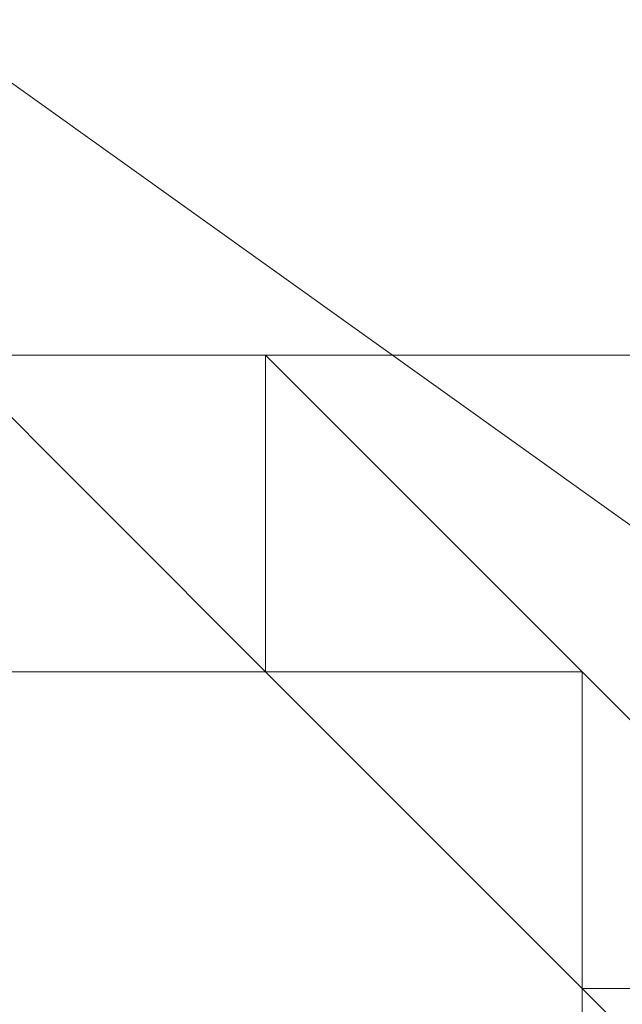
# Model space of a CAD drawing. Header units: inches. Extents: x -79624 to 52587, y -27526 to 10116.
# Tile 37 of 256: x 9818 to 9835, y -15373 to -15346. Entities that reach past the tile are written whole.
import ezdxf

# ---------------------------------------------------------------- set-up
doc = ezdxf.new("R2010")
doc.units = ezdxf.units.IN
doc.header["$MEASUREMENT"] = 0
doc.layers.add('- მექანიკური ნაწილი', color=7, linetype='Continuous', lineweight=18)
doc.layers.add('Dimensioning - General', color=7, linetype='Continuous')
doc.styles.add('GENERATED_STYLE_1', font='txt')
doc.dimstyles.new('GENERATED_STYLE__1', dxfattribs={"dimtxt": 100, "dimasz": 76, "dimexe": 0.18, "dimexo": 0.0625, "dimgap": 0, "dimtad": 0, "dimdec": 0, "dimlfac": 0.1, "dimzin": 0, "dimdsep": 46, "dimtxsty": 'GENERATED_STYLE_1', "dimblk": 'ARROWHEAD_5', "dimblk1": 'ARROWHEAD_5', "dimblk2": 'ARROWHEAD_5', "dimcen": 0.09, "dimse1": 1, "dimse2": 1, "dimclrd": 7, "dimclre": 7, "dimclrt": 7, "dimadec": 0, "dimazin": 0, "dimtfac": 1, "dimtdec": 4, "dimtmove": 0, "dimatfit": 3, "dimfxl": 1, "dimtolj": 1, "dimtzin": 0, "dimarcsym": 0})
doc.dimstyles.new('GENERATED_STYLE__2', dxfattribs={"dimtxt": 100, "dimasz": 76, "dimexe": 0.18, "dimexo": 0.0625, "dimgap": 0, "dimtad": 0, "dimtih": 1, "dimtoh": 1, "dimdec": 0, "dimlfac": 0.1, "dimzin": 0, "dimdsep": 46, "dimtxsty": 'GENERATED_STYLE_1', "dimblk": 'ARROWHEAD_5', "dimblk1": 'ARROWHEAD_5', "dimblk2": 'ARROWHEAD_5', "dimcen": 0.09, "dimse1": 1, "dimse2": 1, "dimclrd": 7, "dimclre": 7, "dimclrt": 7, "dimadec": 0, "dimazin": 0, "dimtfac": 1, "dimtdec": 4, "dimtmove": 0, "dimatfit": 3, "dimfxl": 1, "dimtolj": 1, "dimtzin": 0, "dimarcsym": 0})

# ---------------------------------------------------------------- blocks, each defined once
blk = doc.blocks.new('ARROWHEAD_5')
at = {"linetype": 'Continuous', "lineweight": 0}
blk.add_hatch(color=0, dxfattribs=at).paths.add_polyline_path([(-1, 0.2679), (0, 0), (-1, -0.2679)])
at = {"color": 0, "linetype": 'Continuous', "lineweight": 0}
blk.add_line((0, 0), (-1, 0), dxfattribs=at)
blk = doc.blocks.new('*D249')
at = {"layer": 'Defpoints', "color": 0, "linetype": 'Continuous', "transparency": 16777216}
for p in [(358.556, 209.203), (25258.556, 209.203), (1258.556, -26125.722)]:
    blk.add_point(p, dxfattribs=at)
at = {"layer": 'Dimensioning - General', "color": 7, "linetype": 'Continuous', "lineweight": -2, "transparency": 16777216}
for p, q in [((358.556, 133.203), (358.556, -12795.724)), ((358.556, -26049.722), (358.556, -13148.104))]:
    blk.add_line(p, q, dxfattribs=at)
at = {"layer": 'Dimensioning - General', "color": 7, "linetype": 'Continuous', "lineweight": -2, "transparency": 16777216, "xscale": 76.00000000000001, "yscale": 76.00000000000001, "zscale": 76.00000000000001}
for p, rotation in [((358.556, 209.203), 90), ((358.556, -26125.722), 270)]:
    blk.add_blockref('ARROWHEAD_5', p, dxfattribs=dict(at, rotation=rotation))
at = {"layer": 'Dimensioning - General', "color": 7, "linetype": 'Continuous', "lineweight": 13, "transparency": 16777216, "insert": (358.556, -12971.914), "char_height": 100, "attachment_point": 5, "rotation": 90, "style": 'GENERATED_STYLE_1'}
blk.add_mtext('\\A1;2633', dxfattribs=at)
blk = doc.blocks.new('*D264')
at = {"layer": 'Defpoints', "color": 0, "linetype": 'Continuous', "transparency": 16777216}
for p in [(7428.968, -14429.123), (51186.628, -26125.722), (51186.628, -26425.722)]:
    blk.add_point(p, dxfattribs=at)
at = {"layer": 'Dimensioning - General', "color": 7, "linetype": 'Continuous', "lineweight": -2, "transparency": 16777216}
for p, q in [((7504.968, -26425.722), (29120.843, -26425.722)), ((51110.628, -26425.722), (29468.462, -26425.722))]:
    blk.add_line(p, q, dxfattribs=at)
at = {"layer": 'Dimensioning - General', "color": 7, "linetype": 'Continuous', "lineweight": -2, "transparency": 16777216, "xscale": 76.00000000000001, "yscale": 76.00000000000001, "zscale": 76.00000000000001, "rotation": 180}
blk.add_blockref('ARROWHEAD_5', (7428.968, -26425.722), dxfattribs=at)
at = {"layer": 'Dimensioning - General', "color": 7, "linetype": 'Continuous', "lineweight": -2, "transparency": 16777216, "xscale": 76.00000000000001, "yscale": 76.00000000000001, "zscale": 76.00000000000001}
blk.add_blockref('ARROWHEAD_5', (51186.628, -26425.722), dxfattribs=at)
at = {"layer": 'Dimensioning - General', "color": 7, "linetype": 'Continuous', "lineweight": 13, "transparency": 16777216, "insert": (29294.653, -26425.722), "char_height": 100, "attachment_point": 5, "style": 'GENERATED_STYLE_1'}
blk.add_mtext('\\A1;4376', dxfattribs=at)
blk = doc.blocks.new('*D276')
at = {"layer": 'Defpoints', "color": 0, "linetype": 'Continuous', "transparency": 16777216}
for p in [(7428.968, -14429.123), (51786.628, -14429.123), (4328.728, -18360.584)]:
    blk.add_point(p, dxfattribs=at)
at = {"layer": 'Dimensioning - General', "color": 7, "linetype": 'Continuous', "lineweight": -2, "transparency": 16777216}
for p, q in [((51786.628, -14505.123), (51786.628, -16274.383)), ((51786.628, -18284.584), (51786.628, -16531.526))]:
    blk.add_line(p, q, dxfattribs=at)
at = {"layer": 'Dimensioning - General', "color": 7, "linetype": 'Continuous', "lineweight": -2, "transparency": 16777216, "xscale": 76.00000000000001, "yscale": 76.00000000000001, "zscale": 76.00000000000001}
for p, rotation in [((51786.628, -14429.123), 90), ((51786.628, -18360.584), 270)]:
    blk.add_blockref('ARROWHEAD_5', p, dxfattribs=dict(at, rotation=rotation))
at = {"layer": 'Dimensioning - General', "color": 7, "linetype": 'Continuous', "lineweight": 13, "transparency": 16777216, "insert": (51786.628, -16402.954), "char_height": 100, "attachment_point": 5, "rotation": 90, "style": 'GENERATED_STYLE_1'}
blk.add_mtext('\\A1;393', dxfattribs=at)

msp = doc.modelspace()

# ---------------------------------------------------------------- linework, layer by layer
at = {"layer": '- მექანიკური ნაწილი', "color": 7, "lineweight": 0}
for points in [[(10282.8579, -15355.03245), (9779.86434, -15355.03245), (9779.86434, -15319.10434), (10282.8579, -15319.10434)], [(10282.8579, -15355.03245), (9779.86434, -15355.03245), (9779.86434, -15319.10434), (9779.86434, -15355.03245)], [(9636.15189, -15355.03245), (9779.86434, -15355.03245), (9779.86434, -15381.97854), (9779.86434, -15399.94259), (9779.86434, -15408.92462), (9779.86434, -15399.94259), (9779.86434, -15381.97854), (9779.86434, -15355.03245), (10282.8579, -15355.03245)], [(10282.8579, -15355.03245), (9779.86434, -15355.03245)]]:
    msp.add_lwpolyline(points, dxfattribs=at)
at = {"layer": '- მექანიკური ნაწილი', "lineweight": 0}
for points in [[(9878.66664, -15390.96057), (9815.79245, -15346.05043), (9878.66664, -15390.96057)], [(9788.84636, -15364.01448), (9779.86434, -15372.99651), (9788.84636, -15364.01448), (9797.82839, -15355.03245), (9806.81042, -15355.03245), (9815.79245, -15355.03245), (9824.77448, -15355.03245), (9833.7565, -15364.01448), (9842.73853, -15372.99651)], [(9797.82839, -15364.01448), (9806.81042, -15364.01448), (9815.79245, -15355.03245), (9824.77448, -15364.01448), (9824.77448, -15355.03245), (9815.79245, -15355.03245), (9815.79245, -15364.01448), (9806.81042, -15364.01448)], [(9824.77448, -15355.03245), (9815.79245, -15355.03245), (9824.77448, -15355.03245)], [(9824.77448, -15355.03245), (9815.79245, -15355.03245), (9824.77448, -15355.03245)], [(9815.79245, -15355.03245), (9824.77448, -15355.03245), (9815.79245, -15355.03245)], [(9815.79245, -15355.03245), (9824.77448, -15355.03245), (9815.79245, -15355.03245)], [(9815.79245, -15355.03245), (9824.77448, -15364.01448), (9815.79245, -15355.03245)], [(9815.79245, -15355.03245), (9824.77448, -15364.01448), (9815.79245, -15355.03245)], [(9815.79245, -15355.03245), (9824.77448, -15364.01448), (9815.79245, -15355.03245)], [(9815.79245, -15355.03245), (9824.77448, -15364.01448), (9815.79245, -15355.03245)], [(9815.79245, -15355.03245), (9824.77448, -15364.01448), (9815.79245, -15355.03245)], [(9815.79245, -15355.03245), (9824.77448, -15364.01448), (9815.79245, -15355.03245)], [(9815.79245, -15355.03245), (9824.77448, -15355.03245), (9815.79245, -15355.03245)], [(9815.79245, -15355.03245), (9824.77448, -15355.03245), (9815.79245, -15355.03245)], [(9815.79245, -15355.03245), (9824.77448, -15355.03245), (9815.79245, -15355.03245)], [(9815.79245, -15355.03245), (9824.77448, -15355.03245), (9815.79245, -15355.03245)], [(9824.77448, -15364.01448), (9815.79245, -15355.03245)], [(9815.79245, -15355.03245), (9824.77448, -15364.01448), (9815.79245, -15355.03245)], [(9815.79245, -15355.03245), (9824.77448, -15364.01448), (9815.79245, -15355.03245)], [(9815.79245, -15355.03245), (9824.77448, -15364.01448), (9815.79245, -15355.03245)], [(9815.79245, -15355.03245), (9824.77448, -15364.01448), (9815.79245, -15355.03245)], [(9815.79245, -15355.03245), (9824.77448, -15364.01448), (9815.79245, -15355.03245)], [(9815.79245, -15355.03245), (9824.77448, -15364.01448), (9815.79245, -15355.03245)], [(9824.77448, -15355.03245), (9815.79245, -15355.03245)], [(9815.79245, -15355.03245), (9824.77448, -15355.03245), (9815.79245, -15355.03245)], [(9815.79245, -15355.03245), (9824.77448, -15355.03245), (9815.79245, -15355.03245)], [(9815.79245, -15355.03245), (9824.77448, -15355.03245), (9815.79245, -15355.03245)], [(9815.79245, -15355.03245), (9824.77448, -15355.03245), (9815.79245, -15355.03245)], [(9815.79245, -15355.03245), (9824.77448, -15364.01448), (9815.79245, -15355.03245)], [(9815.79245, -15355.03245), (9824.77448, -15364.01448), (9815.79245, -15355.03245)], [(9815.79245, -15355.03245), (9824.77448, -15364.01448), (9815.79245, -15355.03245)], [(9815.79245, -15355.03245), (9824.77448, -15364.01448), (9815.79245, -15355.03245)], [(9815.79245, -15355.03245), (9824.77448, -15364.01448), (9815.79245, -15355.03245)], [(9815.79245, -15355.03245), (9824.77448, -15364.01448), (9815.79245, -15355.03245)], [(9815.79245, -15355.03245), (9824.77448, -15364.01448), (9815.79245, -15355.03245)], [(9815.79245, -15355.03245), (9824.77448, -15364.01448), (9824.77448, -15355.03245), (9815.79245, -15355.03245), (9824.77448, -15355.03245), (9824.77448, -15364.01448), (9833.7565, -15364.01448), (9824.77448, -15364.01448), (9833.7565, -15372.99651), (9842.73853, -15372.99651), (9833.7565, -15364.01448), (9833.7565, -15372.99651), (9833.7565, -15364.01448), (9824.77448, -15364.01448), (9824.77448, -15355.03245), (9824.77448, -15364.01448), (9824.77448, -15355.03245), (9815.79245, -15355.03245)], [(9824.77448, -15355.03245), (9815.79245, -15355.03245)], [(9815.79245, -15355.03245), (9824.77448, -15355.03245), (9815.79245, -15355.03245)], [(9815.79245, -15355.03245), (9824.77448, -15355.03245), (9815.79245, -15355.03245)], [(9824.77448, -15355.03245), (9815.79245, -15355.03245), (9824.77448, -15355.03245)], [(9833.7565, -15364.01448), (9824.77448, -15355.03245), (9833.7565, -15364.01448)], [(9824.77448, -15355.03245), (9824.77448, -15355.03245)], [(9833.7565, -15364.01448), (9824.77448, -15355.03245), (9833.7565, -15364.01448)], [(9824.77448, -15355.03245), (9824.77448, -15355.03245)], [(9824.77448, -15355.03245), (9833.7565, -15364.01448), (9824.77448, -15355.03245)], [(9824.77448, -15355.03245), (9833.7565, -15364.01448), (9824.77448, -15355.03245)], [(9824.77448, -15355.03245), (9824.77448, -15364.01448), (9824.77448, -15355.03245)], [(9824.77448, -15355.03245), (9824.77448, -15364.01448)], [(9824.77448, -15355.03245), (9824.77448, -15355.03245)], [(9824.77448, -15355.03245), (9824.77448, -15355.03245)], [(9824.77448, -15355.03245), (9824.77448, -15355.03245)], [(9824.77448, -15355.03245), (9824.77448, -15355.03245)], [(9824.77448, -15355.03245), (9833.7565, -15364.01448), (9824.77448, -15355.03245)], [(9824.77448, -15355.03245), (9833.7565, -15364.01448), (9824.77448, -15355.03245)], [(9824.77448, -15355.03245), (9824.77448, -15364.01448), (9824.77448, -15355.03245)], [(9833.7565, -15364.01448), (9824.77448, -15355.03245)], [(9824.77448, -15355.03245), (9824.77448, -15355.03245)], [(9824.77448, -15355.03245), (9824.77448, -15355.03245)], [(9824.77448, -15355.03245), (9824.77448, -15355.03245)], [(9824.77448, -15355.03245), (9824.77448, -15355.03245)], [(9824.77448, -15355.03245), (9833.7565, -15364.01448), (9824.77448, -15355.03245)], [(9824.77448, -15355.03245), (9833.7565, -15364.01448), (9824.77448, -15355.03245)], [(9824.77448, -15364.01448), (9824.77448, -15355.03245)], [(9824.77448, -15364.01448), (9824.77448, -15355.03245)], [(9824.77448, -15355.03245), (9824.77448, -15364.01448), (9824.77448, -15355.03245)], [(9824.77448, -15355.03245), (9824.77448, -15364.01448)], [(9833.7565, -15364.01448), (9824.77448, -15355.03245)], [(9824.77448, -15355.03245), (9824.77448, -15355.03245)], [(9824.77448, -15355.03245), (9824.77448, -15355.03245)], [(9824.77448, -15355.03245), (9824.77448, -15364.01448)], [(9824.77448, -15355.03245), (9824.77448, -15355.03245)], [(9824.77448, -15355.03245), (9824.77448, -15355.03245)], [(9833.7565, -15364.01448), (9824.77448, -15355.03245), (9833.7565, -15364.01448)], [(9824.77448, -15355.03245), (9824.77448, -15355.03245)], [(9833.7565, -15364.01448), (9824.77448, -15355.03245)], [(9815.79245, -15364.01448), (9824.77448, -15364.01448), (9815.79245, -15364.01448)], [(9815.79245, -15364.01448), (9824.77448, -15364.01448), (9815.79245, -15364.01448)], [(9815.79245, -15364.01448), (9824.77448, -15364.01448), (9815.79245, -15364.01448)], [(9815.79245, -15364.01448), (9824.77448, -15364.01448), (9815.79245, -15364.01448)], [(9815.79245, -15364.01448), (9824.77448, -15364.01448), (9815.79245, -15364.01448)], [(9815.79245, -15364.01448), (9824.77448, -15364.01448), (9815.79245, -15364.01448)], [(9815.79245, -15364.01448), (9824.77448, -15364.01448), (9815.79245, -15364.01448)], [(9815.79245, -15364.01448), (9824.77448, -15364.01448), (9815.79245, -15364.01448)], [(9815.79245, -15364.01448), (9824.77448, -15364.01448), (9815.79245, -15364.01448)], [(9815.79245, -15364.01448), (9824.77448, -15364.01448), (9815.79245, -15364.01448)], [(9815.79245, -15364.01448), (9824.77448, -15364.01448), (9815.79245, -15364.01448)], [(9815.79245, -15364.01448), (9824.77448, -15364.01448), (9815.79245, -15364.01448)], [(9815.79245, -15364.01448), (9824.77448, -15364.01448), (9815.79245, -15364.01448)], [(9815.79245, -15364.01448), (9824.77448, -15364.01448), (9815.79245, -15364.01448)], [(9815.79245, -15364.01448), (9824.77448, -15364.01448), (9815.79245, -15364.01448)], [(9815.79245, -15364.01448), (9824.77448, -15364.01448), (9815.79245, -15364.01448)], [(9815.79245, -15364.01448), (9824.77448, -15364.01448), (9815.79245, -15364.01448)], [(9815.79245, -15364.01448), (9824.77448, -15364.01448), (9815.79245, -15364.01448)], [(9815.79245, -15364.01448), (9824.77448, -15364.01448), (9815.79245, -15364.01448)], [(9815.79245, -15364.01448), (9824.77448, -15364.01448), (9815.79245, -15364.01448)], [(9815.79245, -15364.01448), (9824.77448, -15364.01448), (9815.79245, -15364.01448)], [(9815.79245, -15364.01448), (9824.77448, -15364.01448), (9815.79245, -15364.01448)], [(9815.79245, -15364.01448), (9824.77448, -15364.01448), (9815.79245, -15364.01448)], [(9815.79245, -15364.01448), (9824.77448, -15364.01448), (9815.79245, -15364.01448)], [(9815.79245, -15364.01448), (9824.77448, -15364.01448), (9815.79245, -15364.01448)], [(9815.79245, -15364.01448), (9824.77448, -15364.01448), (9815.79245, -15364.01448)], [(9815.79245, -15364.01448), (9824.77448, -15364.01448), (9815.79245, -15364.01448)], [(9815.79245, -15364.01448), (9824.77448, -15364.01448), (9815.79245, -15364.01448)], [(9815.79245, -15364.01448), (9824.77448, -15364.01448), (9815.79245, -15364.01448)], [(9815.79245, -15364.01448), (9824.77448, -15364.01448), (9815.79245, -15364.01448)], [(9815.79245, -15364.01448), (9824.77448, -15364.01448), (9815.79245, -15364.01448)], [(9815.79245, -15364.01448), (9824.77448, -15364.01448), (9815.79245, -15364.01448)], [(9815.79245, -15364.01448), (9824.77448, -15364.01448), (9815.79245, -15364.01448)], [(9815.79245, -15364.01448), (9824.77448, -15364.01448), (9815.79245, -15364.01448)], [(9815.79245, -15364.01448), (9824.77448, -15364.01448), (9815.79245, -15364.01448)], [(9815.79245, -15364.01448), (9824.77448, -15364.01448), (9815.79245, -15364.01448)], [(9815.79245, -15364.01448), (9824.77448, -15364.01448), (9815.79245, -15364.01448)], [(9815.79245, -15364.01448), (9824.77448, -15364.01448), (9815.79245, -15364.01448)], [(9815.79245, -15364.01448), (9824.77448, -15364.01448), (9815.79245, -15364.01448)], [(9815.79245, -15364.01448), (9824.77448, -15364.01448), (9815.79245, -15364.01448)], [(9815.79245, -15364.01448), (9824.77448, -15364.01448), (9815.79245, -15364.01448)], [(9815.79245, -15364.01448), (9824.77448, -15364.01448), (9815.79245, -15364.01448)], [(9815.79245, -15364.01448), (9824.77448, -15364.01448), (9815.79245, -15364.01448)], [(9815.79245, -15364.01448), (9824.77448, -15364.01448), (9815.79245, -15364.01448)], [(9815.79245, -15364.01448), (9824.77448, -15364.01448), (9815.79245, -15364.01448)], [(9815.79245, -15364.01448), (9824.77448, -15364.01448), (9815.79245, -15364.01448)], [(9815.79245, -15364.01448), (9824.77448, -15364.01448), (9815.79245, -15364.01448)], [(9815.79245, -15364.01448), (9824.77448, -15364.01448), (9815.79245, -15364.01448)], [(9815.79245, -15364.01448), (9824.77448, -15364.01448), (9815.79245, -15364.01448)], [(9815.79245, -15364.01448), (9824.77448, -15364.01448), (9815.79245, -15364.01448)], [(9815.79245, -15364.01448), (9824.77448, -15364.01448), (9815.79245, -15364.01448)], [(9815.79245, -15364.01448), (9824.77448, -15364.01448), (9815.79245, -15364.01448)], [(9815.79245, -15364.01448), (9824.77448, -15364.01448), (9815.79245, -15364.01448)], [(9815.79245, -15364.01448), (9824.77448, -15364.01448), (9815.79245, -15364.01448)], [(9833.7565, -15372.99651), (9824.77448, -15364.01448)], [(9824.77448, -15364.01448), (9833.7565, -15372.99651), (9824.77448, -15364.01448)], [(9824.77448, -15364.01448), (9833.7565, -15372.99651), (9824.77448, -15364.01448)], [(9824.77448, -15364.01448), (9833.7565, -15372.99651), (9824.77448, -15364.01448)], [(9824.77448, -15364.01448), (9833.7565, -15372.99651), (9824.77448, -15364.01448)], [(9824.77448, -15364.01448), (9833.7565, -15372.99651), (9824.77448, -15364.01448)], [(9824.77448, -15364.01448), (9833.7565, -15372.99651), (9824.77448, -15364.01448)], [(9824.77448, -15364.01448), (9833.7565, -15372.99651), (9824.77448, -15364.01448)], [(9824.77448, -15364.01448), (9833.7565, -15372.99651), (9824.77448, -15364.01448)], [(9824.77448, -15364.01448), (9833.7565, -15372.99651), (9824.77448, -15364.01448)], [(9824.77448, -15364.01448), (9833.7565, -15372.99651), (9824.77448, -15364.01448)], [(9824.77448, -15364.01448), (9833.7565, -15372.99651), (9824.77448, -15364.01448)], [(9824.77448, -15364.01448), (9833.7565, -15372.99651), (9824.77448, -15364.01448)], [(9824.77448, -15364.01448), (9833.7565, -15372.99651), (9824.77448, -15364.01448)], [(9824.77448, -15364.01448), (9833.7565, -15372.99651), (9824.77448, -15364.01448)], [(9824.77448, -15364.01448), (9833.7565, -15372.99651), (9824.77448, -15364.01448)], [(9824.77448, -15364.01448), (9833.7565, -15372.99651), (9824.77448, -15364.01448)], [(9824.77448, -15364.01448), (9833.7565, -15372.99651), (9824.77448, -15364.01448)], [(9824.77448, -15364.01448), (9833.7565, -15372.99651), (9824.77448, -15364.01448)], [(9824.77448, -15364.01448), (9833.7565, -15364.01448), (9824.77448, -15364.01448)], [(9824.77448, -15364.01448), (9833.7565, -15364.01448), (9824.77448, -15364.01448)], [(9824.77448, -15364.01448), (9833.7565, -15364.01448), (9824.77448, -15364.01448)], [(9824.77448, -15364.01448), (9833.7565, -15364.01448), (9824.77448, -15364.01448)], [(9824.77448, -15364.01448), (9833.7565, -15364.01448), (9824.77448, -15364.01448)], [(9833.7565, -15364.01448), (9824.77448, -15364.01448), (9833.7565, -15364.01448)], [(9824.77448, -15364.01448), (9833.7565, -15364.01448), (9824.77448, -15364.01448)], [(9824.77448, -15364.01448), (9833.7565, -15364.01448), (9824.77448, -15364.01448)], [(9833.7565, -15364.01448), (9824.77448, -15364.01448), (9833.7565, -15364.01448)], [(9824.77448, -15364.01448), (9824.77448, -15364.01448)], [(9824.77448, -15364.01448), (9824.77448, -15364.01448)], [(9824.77448, -15364.01448), (9824.77448, -15364.01448)], [(9824.77448, -15364.01448), (9824.77448, -15364.01448)], [(9824.77448, -15364.01448), (9824.77448, -15364.01448)], [(9824.77448, -15364.01448), (9824.77448, -15364.01448)], [(9824.77448, -15364.01448), (9824.77448, -15364.01448)], [(9824.77448, -15364.01448), (9824.77448, -15364.01448)], [(9824.77448, -15364.01448), (9824.77448, -15364.01448)], [(9824.77448, -15364.01448), (9824.77448, -15364.01448)], [(9824.77448, -15364.01448), (9824.77448, -15364.01448)], [(9824.77448, -15364.01448), (9824.77448, -15364.01448)], [(9824.77448, -15364.01448), (9824.77448, -15364.01448)], [(9824.77448, -15364.01448), (9824.77448, -15364.01448)], [(9824.77448, -15364.01448), (9824.77448, -15364.01448)], [(9824.77448, -15364.01448), (9824.77448, -15364.01448)], [(9824.77448, -15364.01448), (9824.77448, -15364.01448)], [(9824.77448, -15364.01448), (9824.77448, -15364.01448)], [(9824.77448, -15364.01448), (9824.77448, -15364.01448)], [(9824.77448, -15364.01448), (9824.77448, -15364.01448)], [(9824.77448, -15364.01448), (9824.77448, -15364.01448)], [(9824.77448, -15364.01448), (9824.77448, -15364.01448)], [(9824.77448, -15364.01448), (9824.77448, -15364.01448)], [(9824.77448, -15364.01448), (9824.77448, -15364.01448)], [(9824.77448, -15364.01448), (9824.77448, -15364.01448)], [(9824.77448, -15364.01448), (9824.77448, -15364.01448)], [(9824.77448, -15364.01448), (9824.77448, -15364.01448)], [(9824.77448, -15364.01448), (9824.77448, -15364.01448)], [(9824.77448, -15364.01448), (9833.7565, -15364.01448)], [(9833.7565, -15372.99651), (9824.77448, -15364.01448)], [(9824.77448, -15364.01448), (9833.7565, -15372.99651), (9824.77448, -15364.01448)], [(9824.77448, -15364.01448), (9833.7565, -15372.99651), (9824.77448, -15364.01448)], [(9824.77448, -15364.01448), (9833.7565, -15372.99651), (9824.77448, -15364.01448)], [(9824.77448, -15364.01448), (9833.7565, -15372.99651), (9824.77448, -15364.01448)], [(9824.77448, -15364.01448), (9833.7565, -15372.99651), (9824.77448, -15364.01448)], [(9824.77448, -15364.01448), (9833.7565, -15372.99651), (9824.77448, -15364.01448)], [(9824.77448, -15364.01448), (9833.7565, -15372.99651), (9824.77448, -15364.01448)], [(9824.77448, -15364.01448), (9833.7565, -15372.99651), (9824.77448, -15364.01448)], [(9824.77448, -15364.01448), (9833.7565, -15372.99651), (9824.77448, -15364.01448)], [(9824.77448, -15364.01448), (9833.7565, -15372.99651), (9824.77448, -15364.01448)], [(9824.77448, -15364.01448), (9833.7565, -15372.99651), (9824.77448, -15364.01448)], [(9824.77448, -15364.01448), (9833.7565, -15372.99651), (9824.77448, -15364.01448)], [(9824.77448, -15364.01448), (9833.7565, -15372.99651), (9824.77448, -15364.01448)], [(9824.77448, -15364.01448), (9833.7565, -15372.99651), (9824.77448, -15364.01448)], [(9824.77448, -15364.01448), (9833.7565, -15372.99651), (9824.77448, -15364.01448)], [(9824.77448, -15364.01448), (9833.7565, -15372.99651), (9824.77448, -15364.01448)], [(9824.77448, -15364.01448), (9833.7565, -15372.99651), (9824.77448, -15364.01448)], [(9824.77448, -15364.01448), (9833.7565, -15372.99651), (9824.77448, -15364.01448)], [(9833.7565, -15364.01448), (9824.77448, -15364.01448)], [(9824.77448, -15364.01448), (9833.7565, -15364.01448), (9824.77448, -15364.01448)], [(9824.77448, -15364.01448), (9833.7565, -15364.01448), (9824.77448, -15364.01448)], [(9824.77448, -15364.01448), (9833.7565, -15364.01448), (9824.77448, -15364.01448)], [(9824.77448, -15364.01448), (9833.7565, -15364.01448), (9824.77448, -15364.01448)], [(9824.77448, -15364.01448), (9833.7565, -15364.01448), (9824.77448, -15364.01448)], [(9833.7565, -15364.01448), (9824.77448, -15364.01448), (9833.7565, -15364.01448)], [(9824.77448, -15364.01448), (9833.7565, -15364.01448), (9824.77448, -15364.01448)], [(9824.77448, -15364.01448), (9833.7565, -15364.01448), (9824.77448, -15364.01448)], [(9833.7565, -15364.01448), (9824.77448, -15364.01448), (9833.7565, -15364.01448)], [(9824.77448, -15364.01448), (9824.77448, -15364.01448)], [(9824.77448, -15364.01448), (9824.77448, -15364.01448)], [(9824.77448, -15364.01448), (9833.7565, -15364.01448)], [(9824.77448, -15364.01448), (9824.77448, -15364.01448)], [(9824.77448, -15364.01448), (9824.77448, -15364.01448)], [(9824.77448, -15364.01448), (9824.77448, -15364.01448)], [(9824.77448, -15364.01448), (9824.77448, -15364.01448)], [(9824.77448, -15364.01448), (9824.77448, -15364.01448)], [(9824.77448, -15364.01448), (9824.77448, -15364.01448)], [(9824.77448, -15364.01448), (9824.77448, -15364.01448)], [(9824.77448, -15364.01448), (9824.77448, -15364.01448)], [(9824.77448, -15364.01448), (9824.77448, -15364.01448)], [(9824.77448, -15364.01448), (9824.77448, -15364.01448)], [(9824.77448, -15364.01448), (9824.77448, -15364.01448)], [(9824.77448, -15364.01448), (9824.77448, -15364.01448)], [(9824.77448, -15364.01448), (9824.77448, -15364.01448)], [(9824.77448, -15364.01448), (9824.77448, -15364.01448)], [(9824.77448, -15364.01448), (9824.77448, -15364.01448)], [(9824.77448, -15364.01448), (9824.77448, -15364.01448)], [(9824.77448, -15364.01448), (9824.77448, -15364.01448)], [(9824.77448, -15364.01448), (9824.77448, -15364.01448)], [(9824.77448, -15364.01448), (9824.77448, -15364.01448)], [(9824.77448, -15364.01448), (9824.77448, -15364.01448)], [(9824.77448, -15364.01448), (9824.77448, -15364.01448)], [(9824.77448, -15364.01448), (9824.77448, -15364.01448)], [(9824.77448, -15364.01448), (9824.77448, -15364.01448)], [(9824.77448, -15364.01448), (9824.77448, -15364.01448)], [(9824.77448, -15364.01448), (9824.77448, -15364.01448)], [(9824.77448, -15364.01448), (9824.77448, -15364.01448)], [(9833.7565, -15364.01448), (9824.77448, -15364.01448)], [(9833.7565, -15364.01448), (9824.77448, -15364.01448)], [(9824.77448, -15364.01448), (9833.7565, -15364.01448)], [(9833.7565, -15372.99651), (9824.77448, -15364.01448)], [(9824.77448, -15364.01448), (9833.7565, -15372.99651), (9824.77448, -15364.01448)], [(9824.77448, -15364.01448), (9833.7565, -15372.99651), (9824.77448, -15364.01448)], [(9824.77448, -15364.01448), (9833.7565, -15372.99651), (9824.77448, -15364.01448)], [(9824.77448, -15364.01448), (9833.7565, -15372.99651), (9824.77448, -15364.01448)], [(9824.77448, -15364.01448), (9833.7565, -15372.99651), (9824.77448, -15364.01448)], [(9824.77448, -15364.01448), (9833.7565, -15372.99651), (9824.77448, -15364.01448)], [(9824.77448, -15364.01448), (9833.7565, -15372.99651), (9824.77448, -15364.01448)], [(9824.77448, -15364.01448), (9833.7565, -15372.99651), (9824.77448, -15364.01448)], [(9824.77448, -15364.01448), (9833.7565, -15372.99651), (9824.77448, -15364.01448)], [(9824.77448, -15364.01448), (9833.7565, -15372.99651), (9824.77448, -15364.01448)], [(9824.77448, -15364.01448), (9833.7565, -15372.99651), (9824.77448, -15364.01448)], [(9824.77448, -15364.01448), (9833.7565, -15372.99651), (9824.77448, -15364.01448)], [(9824.77448, -15364.01448), (9833.7565, -15372.99651), (9824.77448, -15364.01448)], [(9824.77448, -15364.01448), (9833.7565, -15372.99651), (9824.77448, -15364.01448)], [(9824.77448, -15364.01448), (9833.7565, -15372.99651), (9824.77448, -15364.01448)], [(9824.77448, -15364.01448), (9833.7565, -15372.99651), (9824.77448, -15364.01448)], [(9824.77448, -15364.01448), (9833.7565, -15372.99651), (9824.77448, -15364.01448)], [(9824.77448, -15364.01448), (9833.7565, -15372.99651), (9824.77448, -15364.01448)], [(9824.77448, -15364.01448), (9833.7565, -15372.99651)], [(9833.7565, -15364.01448), (9824.77448, -15364.01448)], [(9824.77448, -15364.01448), (9833.7565, -15364.01448), (9824.77448, -15364.01448)], [(9824.77448, -15364.01448), (9833.7565, -15364.01448), (9824.77448, -15364.01448)], [(9824.77448, -15364.01448), (9833.7565, -15364.01448), (9824.77448, -15364.01448)], [(9824.77448, -15364.01448), (9833.7565, -15364.01448), (9824.77448, -15364.01448)], [(9824.77448, -15364.01448), (9833.7565, -15364.01448), (9824.77448, -15364.01448)], [(9833.7565, -15364.01448), (9824.77448, -15364.01448), (9833.7565, -15364.01448)], [(9824.77448, -15364.01448), (9833.7565, -15364.01448), (9824.77448, -15364.01448)], [(9824.77448, -15364.01448), (9833.7565, -15364.01448), (9824.77448, -15364.01448)], [(9833.7565, -15364.01448), (9824.77448, -15364.01448), (9833.7565, -15364.01448)], [(9824.77448, -15364.01448), (9824.77448, -15364.01448)], [(9824.77448, -15364.01448), (9824.77448, -15364.01448)], [(9824.77448, -15364.01448), (9833.7565, -15364.01448)], [(9824.77448, -15364.01448), (9824.77448, -15364.01448)], [(9824.77448, -15364.01448), (9824.77448, -15364.01448)], [(9824.77448, -15364.01448), (9824.77448, -15364.01448)], [(9824.77448, -15364.01448), (9824.77448, -15364.01448)], [(9824.77448, -15364.01448), (9824.77448, -15364.01448)], [(9824.77448, -15364.01448), (9824.77448, -15364.01448)], [(9824.77448, -15364.01448), (9824.77448, -15364.01448)], [(9824.77448, -15364.01448), (9824.77448, -15364.01448)], [(9824.77448, -15364.01448), (9824.77448, -15364.01448)], [(9824.77448, -15364.01448), (9824.77448, -15364.01448)], [(9824.77448, -15364.01448), (9824.77448, -15364.01448)], [(9824.77448, -15364.01448), (9824.77448, -15364.01448)], [(9824.77448, -15364.01448), (9824.77448, -15364.01448)], [(9824.77448, -15364.01448), (9824.77448, -15364.01448)], [(9824.77448, -15364.01448), (9824.77448, -15364.01448)], [(9824.77448, -15364.01448), (9824.77448, -15364.01448)], [(9824.77448, -15364.01448), (9824.77448, -15364.01448)], [(9824.77448, -15364.01448), (9824.77448, -15364.01448)], [(9824.77448, -15364.01448), (9824.77448, -15364.01448)], [(9824.77448, -15364.01448), (9824.77448, -15364.01448)], [(9824.77448, -15364.01448), (9824.77448, -15364.01448)], [(9824.77448, -15364.01448), (9824.77448, -15364.01448)], [(9824.77448, -15364.01448), (9824.77448, -15364.01448)], [(9824.77448, -15364.01448), (9824.77448, -15364.01448)], [(9824.77448, -15364.01448), (9824.77448, -15364.01448)], [(9824.77448, -15364.01448), (9824.77448, -15364.01448)], [(9842.73853, -15372.99651), (9833.7565, -15364.01448), (9842.73853, -15372.99651)], [(9833.7565, -15364.01448), (9833.7565, -15364.01448)], [(9842.73853, -15372.99651), (9833.7565, -15364.01448), (9842.73853, -15372.99651)], [(9833.7565, -15364.01448), (9833.7565, -15364.01448)], [(9833.7565, -15364.01448), (9842.73853, -15372.99651), (9833.7565, -15364.01448)], [(9833.7565, -15364.01448), (9842.73853, -15372.99651), (9833.7565, -15364.01448)], [(9833.7565, -15364.01448), (9842.73853, -15372.99651), (9833.7565, -15364.01448)], [(9833.7565, -15364.01448), (9842.73853, -15372.99651), (9833.7565, -15364.01448)], [(9833.7565, -15364.01448), (9842.73853, -15372.99651), (9833.7565, -15364.01448)], [(9833.7565, -15372.99651), (9833.7565, -15364.01448), (9833.7565, -15372.99651)], [(9833.7565, -15364.01448), (9833.7565, -15372.99651), (9833.7565, -15364.01448)], [(9833.7565, -15364.01448), (9833.7565, -15372.99651), (9833.7565, -15364.01448)], [(9833.7565, -15364.01448), (9833.7565, -15372.99651), (9833.7565, -15364.01448)], [(9833.7565, -15364.01448), (9833.7565, -15372.99651), (9833.7565, -15364.01448)], [(9833.7565, -15364.01448), (9842.73853, -15372.99651), (9833.7565, -15364.01448)], [(9833.7565, -15364.01448), (9833.7565, -15364.01448)], [(9833.7565, -15364.01448), (9833.7565, -15364.01448)], [(9833.7565, -15364.01448), (9833.7565, -15364.01448)], [(9833.7565, -15364.01448), (9833.7565, -15364.01448)], [(9833.7565, -15364.01448), (9833.7565, -15364.01448)], [(9833.7565, -15364.01448), (9833.7565, -15364.01448)], [(9833.7565, -15364.01448), (9833.7565, -15364.01448)], [(9833.7565, -15364.01448), (9833.7565, -15364.01448)], [(9833.7565, -15364.01448), (9833.7565, -15364.01448)], [(9833.7565, -15364.01448), (9833.7565, -15364.01448)], [(9833.7565, -15364.01448), (9833.7565, -15364.01448)], [(9833.7565, -15364.01448), (9842.73853, -15372.99651), (9833.7565, -15364.01448)], [(9833.7565, -15364.01448), (9842.73853, -15372.99651), (9833.7565, -15364.01448)], [(9833.7565, -15364.01448), (9842.73853, -15372.99651), (9833.7565, -15364.01448)], [(9833.7565, -15364.01448), (9842.73853, -15372.99651), (9833.7565, -15364.01448)], [(9833.7565, -15364.01448), (9842.73853, -15372.99651), (9833.7565, -15364.01448)], [(9833.7565, -15372.99651), (9833.7565, -15364.01448)], [(9833.7565, -15372.99651), (9833.7565, -15364.01448), (9833.7565, -15372.99651)], [(9833.7565, -15372.99651), (9833.7565, -15364.01448)], [(9833.7565, -15372.99651), (9833.7565, -15364.01448)], [(9833.7565, -15364.01448), (9833.7565, -15372.99651), (9833.7565, -15364.01448)], [(9833.7565, -15364.01448), (9833.7565, -15372.99651), (9833.7565, -15364.01448)], [(9833.7565, -15364.01448), (9833.7565, -15372.99651), (9833.7565, -15364.01448)], [(9833.7565, -15364.01448), (9833.7565, -15372.99651), (9833.7565, -15364.01448)], [(9833.7565, -15364.01448), (9833.7565, -15372.99651)], [(9833.7565, -15364.01448), (9842.73853, -15372.99651), (9833.7565, -15364.01448)], [(9833.7565, -15364.01448), (9833.7565, -15364.01448)], [(9833.7565, -15364.01448), (9833.7565, -15372.99651)], [(9833.7565, -15364.01448), (9833.7565, -15364.01448)], [(9833.7565, -15364.01448), (9833.7565, -15364.01448)], [(9833.7565, -15364.01448), (9833.7565, -15364.01448)], [(9833.7565, -15364.01448), (9833.7565, -15364.01448)], [(9833.7565, -15364.01448), (9833.7565, -15364.01448)], [(9833.7565, -15364.01448), (9833.7565, -15364.01448)], [(9833.7565, -15364.01448), (9833.7565, -15364.01448)], [(9833.7565, -15364.01448), (9833.7565, -15364.01448)], [(9833.7565, -15364.01448), (9833.7565, -15364.01448)], [(9833.7565, -15364.01448), (9833.7565, -15364.01448)], [(9833.7565, -15364.01448), (9842.73853, -15372.99651), (9833.7565, -15364.01448)], [(9833.7565, -15364.01448), (9842.73853, -15372.99651), (9833.7565, -15364.01448)], [(9833.7565, -15364.01448), (9842.73853, -15372.99651), (9833.7565, -15364.01448)], [(9833.7565, -15364.01448), (9842.73853, -15372.99651), (9833.7565, -15364.01448)], [(9833.7565, -15364.01448), (9842.73853, -15372.99651), (9833.7565, -15364.01448)], [(9833.7565, -15372.99651), (9833.7565, -15364.01448)], [(9833.7565, -15372.99651), (9833.7565, -15364.01448), (9833.7565, -15372.99651)], [(9833.7565, -15372.99651), (9833.7565, -15364.01448)], [(9833.7565, -15372.99651), (9833.7565, -15364.01448)], [(9833.7565, -15364.01448), (9833.7565, -15372.99651), (9833.7565, -15364.01448)], [(9833.7565, -15364.01448), (9833.7565, -15372.99651), (9833.7565, -15364.01448)], [(9833.7565, -15364.01448), (9833.7565, -15372.99651), (9833.7565, -15364.01448)], [(9833.7565, -15364.01448), (9833.7565, -15372.99651), (9833.7565, -15364.01448)], [(9842.73853, -15372.99651), (9833.7565, -15364.01448)], [(9833.7565, -15364.01448), (9842.73853, -15372.99651), (9833.7565, -15364.01448)], [(9833.7565, -15364.01448), (9833.7565, -15364.01448)], [(9833.7565, -15364.01448), (9833.7565, -15372.99651)], [(9833.7565, -15372.99651), (9833.7565, -15364.01448)], [(9833.7565, -15364.01448), (9833.7565, -15364.01448)], [(9833.7565, -15364.01448), (9833.7565, -15364.01448)], [(9833.7565, -15364.01448), (9833.7565, -15364.01448)], [(9833.7565, -15364.01448), (9833.7565, -15364.01448)], [(9833.7565, -15364.01448), (9833.7565, -15364.01448)], [(9833.7565, -15364.01448), (9833.7565, -15364.01448)], [(9833.7565, -15364.01448), (9833.7565, -15364.01448)], [(9833.7565, -15364.01448), (9833.7565, -15364.01448)], [(9833.7565, -15364.01448), (9833.7565, -15364.01448)], [(9833.7565, -15364.01448), (9833.7565, -15364.01448)], [(9842.73853, -15372.99651), (9833.7565, -15364.01448), (9842.73853, -15372.99651)], [(9833.7565, -15364.01448), (9833.7565, -15364.01448)], [(9833.7565, -15364.01448), (9833.7565, -15364.01448)], [(9833.7565, -15364.01448), (9833.7565, -15364.01448)], [(9833.7565, -15372.99651), (9842.73853, -15381.97854), (9833.7565, -15372.99651)], [(9833.7565, -15372.99651), (9842.73853, -15381.97854), (9833.7565, -15372.99651)], [(9833.7565, -15372.99651), (9842.73853, -15381.97854), (9833.7565, -15372.99651)], [(9833.7565, -15372.99651), (9842.73853, -15381.97854), (9833.7565, -15372.99651)], [(9833.7565, -15372.99651), (9833.7565, -15381.97854), (9833.7565, -15372.99651)], [(9833.7565, -15372.99651), (9833.7565, -15381.97854), (9833.7565, -15372.99651)], [(9833.7565, -15372.99651), (9833.7565, -15381.97854), (9833.7565, -15372.99651)], [(9833.7565, -15372.99651), (9833.7565, -15381.97854), (9833.7565, -15372.99651)], [(9833.7565, -15372.99651), (9833.7565, -15381.97854), (9833.7565, -15372.99651)], [(9833.7565, -15372.99651), (9833.7565, -15381.97854), (9833.7565, -15372.99651)], [(9833.7565, -15372.99651), (9833.7565, -15381.97854), (9833.7565, -15372.99651)], [(9833.7565, -15372.99651), (9833.7565, -15381.97854), (9833.7565, -15372.99651)], [(9833.7565, -15372.99651), (9833.7565, -15381.97854), (9833.7565, -15372.99651)], [(9833.7565, -15372.99651), (9833.7565, -15381.97854), (9833.7565, -15372.99651)], [(9833.7565, -15372.99651), (9833.7565, -15381.97854), (9833.7565, -15372.99651)], [(9833.7565, -15372.99651), (9833.7565, -15381.97854), (9833.7565, -15372.99651)], [(9833.7565, -15372.99651), (9833.7565, -15381.97854), (9833.7565, -15372.99651)], [(9833.7565, -15372.99651), (9842.73853, -15381.97854), (9833.7565, -15372.99651)], [(9833.7565, -15372.99651), (9842.73853, -15381.97854), (9833.7565, -15372.99651)], [(9833.7565, -15372.99651), (9842.73853, -15381.97854), (9833.7565, -15372.99651)], [(9833.7565, -15372.99651), (9842.73853, -15381.97854), (9833.7565, -15372.99651)], [(9833.7565, -15372.99651), (9842.73853, -15381.97854), (9833.7565, -15372.99651)], [(9833.7565, -15372.99651), (9833.7565, -15372.99651)], [(9833.7565, -15372.99651), (9833.7565, -15372.99651)], [(9833.7565, -15372.99651), (9833.7565, -15372.99651)], [(9833.7565, -15372.99651), (9833.7565, -15372.99651)], [(9833.7565, -15372.99651), (9833.7565, -15372.99651)], [(9833.7565, -15372.99651), (9833.7565, -15372.99651)], [(9833.7565, -15372.99651), (9833.7565, -15372.99651)], [(9833.7565, -15372.99651), (9833.7565, -15372.99651)], [(9833.7565, -15372.99651), (9833.7565, -15372.99651)], [(9833.7565, -15372.99651), (9833.7565, -15372.99651)], [(9833.7565, -15372.99651), (9833.7565, -15372.99651)], [(9833.7565, -15372.99651), (9833.7565, -15372.99651)], [(9833.7565, -15372.99651), (9833.7565, -15372.99651)], [(9833.7565, -15372.99651), (9833.7565, -15372.99651)], [(9833.7565, -15372.99651), (9833.7565, -15372.99651)], [(9833.7565, -15372.99651), (9833.7565, -15372.99651)], [(9833.7565, -15372.99651), (9833.7565, -15372.99651)], [(9833.7565, -15372.99651), (9833.7565, -15372.99651)], [(9833.7565, -15372.99651), (9833.7565, -15372.99651)], [(9833.7565, -15372.99651), (9833.7565, -15372.99651)], [(9833.7565, -15372.99651), (9833.7565, -15372.99651)], [(9833.7565, -15372.99651), (9833.7565, -15372.99651)], [(9833.7565, -15372.99651), (9833.7565, -15372.99651)], [(9833.7565, -15372.99651), (9842.73853, -15381.97854), (9833.7565, -15372.99651)], [(9833.7565, -15372.99651), (9842.73853, -15381.97854), (9833.7565, -15372.99651)], [(9833.7565, -15372.99651), (9842.73853, -15381.97854), (9833.7565, -15372.99651)], [(9833.7565, -15372.99651), (9842.73853, -15381.97854), (9833.7565, -15372.99651)], [(9833.7565, -15372.99651), (9833.7565, -15381.97854), (9833.7565, -15372.99651)], [(9833.7565, -15372.99651), (9833.7565, -15381.97854), (9833.7565, -15372.99651)], [(9833.7565, -15372.99651), (9833.7565, -15381.97854), (9833.7565, -15372.99651)], [(9833.7565, -15372.99651), (9833.7565, -15381.97854), (9833.7565, -15372.99651)], [(9833.7565, -15372.99651), (9833.7565, -15381.97854), (9833.7565, -15372.99651)], [(9833.7565, -15372.99651), (9833.7565, -15381.97854), (9833.7565, -15372.99651)], [(9833.7565, -15372.99651), (9833.7565, -15381.97854), (9833.7565, -15372.99651)], [(9833.7565, -15372.99651), (9833.7565, -15381.97854), (9833.7565, -15372.99651)], [(9833.7565, -15372.99651), (9833.7565, -15381.97854), (9833.7565, -15372.99651)], [(9833.7565, -15372.99651), (9833.7565, -15381.97854), (9833.7565, -15372.99651)], [(9833.7565, -15372.99651), (9833.7565, -15381.97854), (9833.7565, -15372.99651)], [(9833.7565, -15372.99651), (9833.7565, -15381.97854), (9833.7565, -15372.99651)], [(9833.7565, -15372.99651), (9833.7565, -15381.97854), (9833.7565, -15372.99651)], [(9833.7565, -15372.99651), (9842.73853, -15381.97854), (9833.7565, -15372.99651)], [(9833.7565, -15372.99651), (9842.73853, -15381.97854), (9833.7565, -15372.99651)], [(9833.7565, -15372.99651), (9842.73853, -15381.97854), (9833.7565, -15372.99651)], [(9833.7565, -15372.99651), (9842.73853, -15381.97854), (9833.7565, -15372.99651)], [(9833.7565, -15372.99651), (9842.73853, -15381.97854), (9833.7565, -15372.99651)], [(9833.7565, -15372.99651), (9833.7565, -15372.99651)], [(9833.7565, -15372.99651), (9833.7565, -15372.99651)], [(9833.7565, -15372.99651), (9833.7565, -15372.99651)], [(9833.7565, -15372.99651), (9833.7565, -15372.99651)], [(9833.7565, -15372.99651), (9833.7565, -15372.99651)], [(9833.7565, -15372.99651), (9842.73853, -15372.99651)], [(9833.7565, -15372.99651), (9833.7565, -15372.99651)], [(9833.7565, -15372.99651), (9833.7565, -15372.99651)], [(9833.7565, -15372.99651), (9833.7565, -15372.99651)], [(9833.7565, -15372.99651), (9833.7565, -15372.99651)], [(9833.7565, -15372.99651), (9833.7565, -15372.99651)], [(9833.7565, -15372.99651), (9833.7565, -15372.99651)], [(9833.7565, -15372.99651), (9833.7565, -15372.99651)], [(9833.7565, -15372.99651), (9833.7565, -15372.99651)], [(9833.7565, -15372.99651), (9833.7565, -15372.99651)], [(9833.7565, -15372.99651), (9833.7565, -15372.99651)], [(9833.7565, -15372.99651), (9833.7565, -15372.99651)], [(9833.7565, -15372.99651), (9833.7565, -15372.99651)], [(9833.7565, -15372.99651), (9833.7565, -15372.99651)], [(9833.7565, -15372.99651), (9833.7565, -15372.99651)], [(9833.7565, -15372.99651), (9833.7565, -15372.99651)], [(9833.7565, -15372.99651), (9833.7565, -15372.99651)], [(9833.7565, -15372.99651), (9833.7565, -15372.99651)], [(9833.7565, -15372.99651), (9833.7565, -15372.99651)], [(9842.73853, -15381.97854), (9833.7565, -15372.99651), (9833.7565, -15381.97854)], [(9842.73853, -15381.97854), (9833.7565, -15372.99651), (9842.73853, -15381.97854)], [(9833.7565, -15381.97854), (9833.7565, -15372.99651), (9842.73853, -15381.97854)], [(9833.7565, -15381.97854), (9833.7565, -15372.99651), (9833.7565, -15381.97854)], [(9842.73853, -15381.97854), (9833.7565, -15372.99651), (9833.7565, -15381.97854), (9833.7565, -15372.99651), (9842.73853, -15381.97854)], [(9833.7565, -15372.99651), (9842.73853, -15381.97854), (9833.7565, -15372.99651)], [(9833.7565, -15372.99651), (9842.73853, -15381.97854), (9833.7565, -15372.99651)], [(9833.7565, -15372.99651), (9842.73853, -15381.97854), (9833.7565, -15372.99651)], [(9833.7565, -15372.99651), (9842.73853, -15381.97854), (9833.7565, -15372.99651)], [(9833.7565, -15372.99651), (9833.7565, -15381.97854), (9833.7565, -15372.99651)], [(9833.7565, -15372.99651), (9833.7565, -15381.97854), (9833.7565, -15372.99651)], [(9833.7565, -15372.99651), (9833.7565, -15381.97854), (9833.7565, -15372.99651)], [(9833.7565, -15372.99651), (9833.7565, -15381.97854), (9833.7565, -15372.99651)], [(9833.7565, -15372.99651), (9833.7565, -15381.97854), (9833.7565, -15372.99651)], [(9833.7565, -15372.99651), (9833.7565, -15381.97854), (9833.7565, -15372.99651)], [(9833.7565, -15372.99651), (9833.7565, -15381.97854), (9833.7565, -15372.99651)], [(9833.7565, -15372.99651), (9833.7565, -15381.97854), (9833.7565, -15372.99651)], [(9833.7565, -15372.99651), (9833.7565, -15381.97854), (9833.7565, -15372.99651)], [(9833.7565, -15372.99651), (9833.7565, -15381.97854), (9833.7565, -15372.99651)], [(9833.7565, -15372.99651), (9833.7565, -15381.97854), (9833.7565, -15372.99651)], [(9833.7565, -15372.99651), (9833.7565, -15381.97854), (9833.7565, -15372.99651)], [(9833.7565, -15372.99651), (9833.7565, -15381.97854), (9833.7565, -15372.99651)], [(9833.7565, -15372.99651), (9842.73853, -15381.97854), (9833.7565, -15372.99651)], [(9833.7565, -15372.99651), (9842.73853, -15381.97854), (9833.7565, -15372.99651)], [(9833.7565, -15372.99651), (9842.73853, -15381.97854), (9833.7565, -15372.99651)], [(9833.7565, -15372.99651), (9842.73853, -15381.97854), (9833.7565, -15372.99651)], [(9833.7565, -15372.99651), (9842.73853, -15381.97854), (9833.7565, -15372.99651)], [(9833.7565, -15372.99651), (9833.7565, -15372.99651)], [(9833.7565, -15372.99651), (9833.7565, -15372.99651)], [(9833.7565, -15372.99651), (9833.7565, -15372.99651)], [(9833.7565, -15372.99651), (9833.7565, -15372.99651)], [(9833.7565, -15372.99651), (9833.7565, -15372.99651)], [(9833.7565, -15372.99651), (9842.73853, -15372.99651)], [(9833.7565, -15372.99651), (9833.7565, -15372.99651)], [(9833.7565, -15372.99651), (9833.7565, -15372.99651)], [(9833.7565, -15372.99651), (9833.7565, -15372.99651)], [(9833.7565, -15372.99651), (9833.7565, -15372.99651)], [(9833.7565, -15372.99651), (9833.7565, -15372.99651)], [(9833.7565, -15372.99651), (9833.7565, -15372.99651)], [(9833.7565, -15372.99651), (9833.7565, -15372.99651)], [(9833.7565, -15372.99651), (9833.7565, -15372.99651)], [(9833.7565, -15372.99651), (9833.7565, -15372.99651)], [(9833.7565, -15372.99651), (9833.7565, -15372.99651)], [(9833.7565, -15372.99651), (9833.7565, -15372.99651)], [(9833.7565, -15372.99651), (9833.7565, -15372.99651)], [(9833.7565, -15372.99651), (9833.7565, -15372.99651)], [(9833.7565, -15372.99651), (9833.7565, -15372.99651)], [(9833.7565, -15372.99651), (9833.7565, -15372.99651)], [(9833.7565, -15372.99651), (9833.7565, -15372.99651)], [(9833.7565, -15372.99651), (9833.7565, -15372.99651)], [(9833.7565, -15372.99651), (9833.7565, -15372.99651)]]:
    msp.add_lwpolyline(points, dxfattribs=at)
for points in [[(9815.79245, -15364.01448), (9815.79245, -15355.03245), (9824.77448, -15364.01448)], [(9815.79245, -15355.03245), (9815.79245, -15364.01448), (9824.77448, -15364.01448)], [(9824.77448, -15355.03245), (9815.79245, -15355.03245), (9824.77448, -15364.01448), (9833.7565, -15372.99651), (9833.7565, -15364.01448), (9833.7565, -15372.99651), (9842.73853, -15372.99651), (9833.7565, -15364.01448), (9833.7565, -15372.99651), (9833.7565, -15364.01448), (9833.7565, -15372.99651), (9833.7565, -15364.01448), (9824.77448, -15364.01448), (9833.7565, -15364.01448), (9824.77448, -15355.03245), (9824.77448, -15364.01448), (9824.77448, -15355.03245), (9824.77448, -15364.01448)], [(9815.79245, -15364.01448), (9815.79245, -15355.03245), (9824.77448, -15364.01448)], [(9815.79245, -15355.03245), (9815.79245, -15364.01448), (9824.77448, -15364.01448)], [(9815.79245, -15364.01448), (9815.79245, -15355.03245), (9824.77448, -15364.01448)], [(9815.79245, -15355.03245), (9815.79245, -15364.01448), (9824.77448, -15364.01448)], [(9824.77448, -15364.01448), (9824.77448, -15355.03245), (9833.7565, -15364.01448)], [(9824.77448, -15364.01448), (9824.77448, -15355.03245), (9833.7565, -15364.01448)], [(9824.77448, -15364.01448), (9824.77448, -15355.03245), (9833.7565, -15364.01448)], [(9842.73853, -15372.99651), (9833.7565, -15364.01448), (9824.77448, -15364.01448), (9833.7565, -15364.01448), (9842.73853, -15372.99651), (9833.7565, -15364.01448), (9842.73853, -15372.99651), (9833.7565, -15372.99651)], [(9833.7565, -15372.99651), (9842.73853, -15372.99651), (9842.73853, -15381.97854)], [(9842.73853, -15372.99651), (9833.7565, -15372.99651), (9842.73853, -15381.97854)], [(9833.7565, -15372.99651), (9842.73853, -15372.99651), (9842.73853, -15381.97854)], [(9842.73853, -15372.99651), (9833.7565, -15372.99651), (9842.73853, -15381.97854)], [(9833.7565, -15372.99651), (9842.73853, -15372.99651), (9842.73853, -15381.97854)], [(9842.73853, -15372.99651), (9833.7565, -15372.99651), (9842.73853, -15381.97854)]]:
    msp.add_lwpolyline(points, close=True, dxfattribs=at)

# ---------------------------------------------------------------- dimensions: what is measured, and where the dimension line sits
at = {"layer": 'Dimensioning - General', "color": 7, "linetype": 'Continuous', "lineweight": 13}
for base, p1, p2, picture, middle in [((358.55594, 209.20337), (1258.55593, -26125.72241), (25258.55593, 209.20337), '*D249', (358.55594, -12971.91402)), ((51786.62821, -14429.12325), (4328.72843, -18360.58402), (7428.96845, -14429.12325), '*D276', (51786.62821, -16402.95414))]:
    dim = msp.add_linear_dim(base=base, p1=p1, p2=p2, angle=90, dimstyle='GENERATED_STYLE__1', dxfattribs=at)
    dim.commit()
    dim.dimension.update_dxf_attribs({"geometry": picture, "text_midpoint": middle, "dimtype": 160, "text_rotation": 90})
dim = msp.add_linear_dim(base=(51186.62821, -26425.72242), p1=(7428.96845, -14429.12325), p2=(51186.62821, -26125.72241), dimstyle='GENERATED_STYLE__2', dxfattribs=at)
dim.commit()
dim.dimension.update_dxf_attribs({"geometry": '*D264', "text_midpoint": (29294.65282, -26425.72242), "dimtype": 160})

doc.saveas('drawing.dxf')
